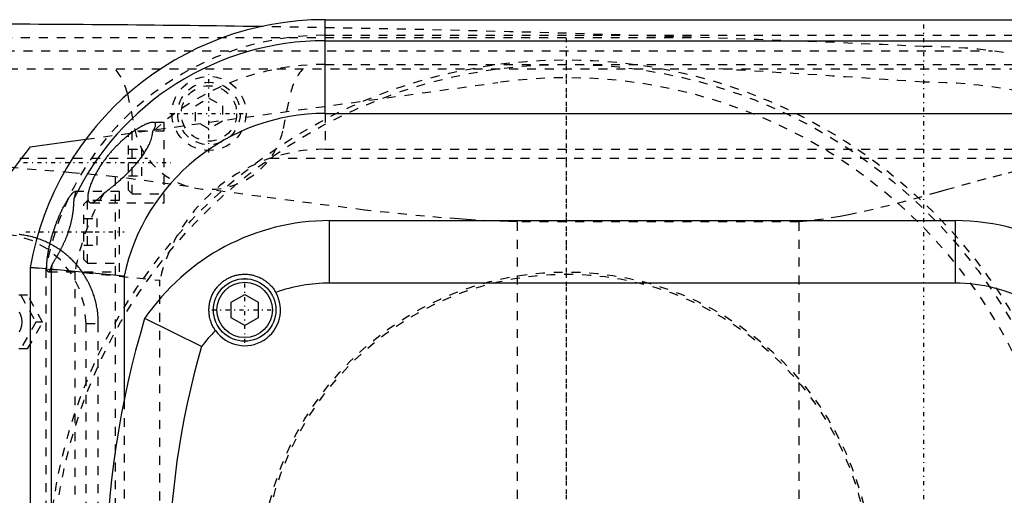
# Model space of a CAD drawing. Extents: x -502 to 168, y -90 to 90.
# Tile 4 of 7: x -261 to -151, y 9 to 63. Entities that reach past the tile are written whole.
import ezdxf

# ---------------------------------------------------------------- set-up
doc = ezdxf.new("R2010")
doc.units = 0
doc.linetypes.add('CENTER', pattern=[1.5, 0.45, -0.5, 0.05, -0.5])
doc.linetypes.add('DASHED', pattern=[2, 1, -1])
for name, color, linetype in [('AM_0', 7, 'CONTINUOUS'), ('AM_3', 7, 'DASHED'), ('AM_7', 7, 'CENTER')]:
    doc.layers.add(name, color=color, linetype=linetype)

msp = doc.modelspace()

# ---------------------------------------------------------------- linework, layer by layer
at = {"layer": 'AM_0', "color": 7, "linetype": 'CONTINUOUS'}
for p, q in [((-227, 62.5), (-90, 62.5)), ((-227, 52), (-227, 62.5)), ((-227, 60.15), (-90, 60.15)), ((-227, 52), (-90, 52)), ((-260.01, 48.25), (-253.79, 49.11)), ((-226.5, 40), (-156.5, 40)), ((-226.5, 33), (-226.5, 40)), ((-156.5, 40), (-156.5, 33)), ((-260, 34.77), (-260, -34.77)), ((-258.14, 34.6), (-260, 34.77)), ((-249.5, 33.77), (-257.76, 34.57)), ((-257.65, 34.56), (-257.65, -34.56)), ((-249.5, 33.77), (-249.5, 19.9)), ((-156.5, 33), (-226.5, 33)), ((-237.5, 30.87), (-236, 31.73)), ((-237.5, 29.13), (-237.5, 30.87)), ((-236, 31.73), (-234.5, 30.87)), ((-234.5, 30.87), (-234.5, 29.13)), ((-240.82, 25.91), (-247.19, 29.03)), ((-236, 28.27), (-237.5, 29.13)), ((-234.5, 29.13), (-236, 28.27))]:
    msp.add_line(p, q, dxfattribs=at)
for points in [[(-258.14, 34.6, 0), (-258.14, 34.63, 0), (-258.15, 34.68, 0), (-258.15, 34.73, 0), (-258.15, 34.76, 0), (-258.15, 34.78, 0), (-258.15, 34.84, 0), (-258.15, 34.9, 0), (-258.15, 34.97, 0), (-258.15, 35.03, 0), (-258.15, 35.1, 0), (-258.15, 35.14, 0), (-258.15, 35.17, 0), (-258.14, 35.25, 0), (-258.14, 35.32, 0), (-258.13, 35.4, 0), (-258.12, 35.48, 0), (-258.12, 35.56, 0), (-258.11, 35.6, 0), (-258.11, 35.64, 0), (-258.1, 35.72, 0), (-258.09, 35.81, 0), (-258.08, 35.85, 0), (-258.08, 35.9, 0), (-258.07, 35.99, 0), (-258.05, 36.08, 0), (-258.05, 36.13, 0), (-258.04, 36.17, 0), (-258.02, 36.27, 0), (-258.01, 36.37, 0), (-257.99, 36.47, 0), (-257.97, 36.57, 0), (-257.95, 36.68, 0), (-257.94, 36.73, 0), (-257.93, 36.79, 0), (-257.91, 36.89, 0), (-257.89, 37, 0), (-257.87, 37.11, 0), (-257.84, 37.22, 0), (-257.82, 37.33, 0), (-257.8, 37.39, 0), (-257.79, 37.45, 0), (-257.76, 37.56, 0), (-257.73, 37.67, 0), (-257.7, 37.79, 0), (-257.67, 37.9, 0), (-257.64, 38.01, 0), (-257.63, 38.07, 0), (-257.61, 38.13, 0), (-257.58, 38.24, 0), (-257.55, 38.35, 0), (-257.51, 38.47, 0), (-257.48, 38.58, 0), (-257.44, 38.69, 0), (-257.43, 38.74, 0), (-257.41, 38.8, 0), (-257.37, 38.91, 0), (-257.34, 39.02, 0), (-257.3, 39.12, 0), (-257.26, 39.23, 0), (-257.22, 39.34, 0), (-257.2, 39.4, 0), (-257.18, 39.45, 0), (-257.14, 39.56, 0), (-257.1, 39.67, 0), (-257.08, 39.73, 0), (-257.06, 39.78, 0), (-257.02, 39.89, 0), (-256.97, 40, 0), (-256.95, 40.05, 0), (-256.93, 40.11, 0), (-256.89, 40.21, 0), (-256.84, 40.32, 0), (-256.8, 40.42, 0), (-256.75, 40.53, 0), (-256.71, 40.63, 0), (-256.68, 40.68, 0), (-256.66, 40.73, 0), (-256.62, 40.83, 0), (-256.57, 40.93, 0), (-256.52, 41.03, 0), (-256.48, 41.12, 0), (-256.43, 41.22, 0), (-256.41, 41.27, 0), (-256.38, 41.31, 0), (-256.34, 41.4, 0), (-256.29, 41.49, 0), (-256.25, 41.58, 0), (-256.2, 41.66, 0), (-256.16, 41.74, 0), (-256.14, 41.78, 0), (-256.11, 41.82, 0), (-256.07, 41.9, 0), (-256.03, 41.98, 0), (-255.99, 42.05, 0), (-255.94, 42.12, 0), (-255.9, 42.19, 0), (-255.88, 42.23, 0), (-255.86, 42.26, 0), (-255.82, 42.33, 0), (-255.78, 42.39, 0), (-255.74, 42.46, 0), (-255.7, 42.52, 0), (-255.66, 42.58, 0), (-255.64, 42.61, 0), (-255.62, 42.64, 0), (-255.58, 42.69, 0), (-255.54, 42.75, 0), (-255.52, 42.77, 0), (-255.5, 42.8, 0), (-255.47, 42.85, 0), (-255.43, 42.89, 0), (-255.41, 42.92, 0), (-255.4, 42.94, 0), (-255.36, 42.98, 0), (-255.33, 43.02, 0), (-255.3, 43.05, 0), (-255.27, 43.09, 0), (-255.24, 43.12, 0), (-255.22, 43.13, 0), (-255.21, 43.14, 0), (-255.19, 43.17, 0), (-255.16, 43.19, 0), (-255.14, 43.21, 0), (-255.12, 43.22, 0), (-255.09, 43.23, 0), (-255.09, 43.24, 0), (-255.08, 43.24, 0), (-255.06, 43.25, 0), (-255.04, 43.25, 0), (-255.04, 43.25, 0)], [(-255.04, 43.25, 0), (-255.03, 43.25, 0), (-255.01, 43.24, 0), (-255, 43.23, 0), (-254.99, 43.23, 0), (-254.98, 43.22, 0), (-254.98, 43.19, 0), (-254.97, 43.17, 0), (-254.97, 43.13, 0), (-254.97, 43.09, 0), (-254.97, 43.05, 0), (-254.97, 43.02, 0), (-254.98, 43, 0), (-254.99, 42.94, 0), (-255, 42.88, 0), (-255.02, 42.81, 0), (-255.03, 42.74, 0), (-255.05, 42.66, 0), (-255.06, 42.62, 0), (-255.08, 42.58, 0), (-255.1, 42.49, 0), (-255.13, 42.4, 0), (-255.14, 42.35, 0)], [(-255.14, 42.35, 0), (-255.14, 42.33, 0), (-255.14, 42.28, 0), (-255.14, 42.22, 0), (-255.14, 42.2, 0), (-255.14, 42.17, 0), (-255.15, 42.12, 0), (-255.15, 42.06, 0), (-255.15, 42.01, 0), (-255.15, 41.95, 0), (-255.15, 41.9, 0), (-255.15, 41.87, 0), (-255.15, 41.84, 0), (-255.16, 41.78, 0), (-255.16, 41.72, 0), (-255.16, 41.66, 0), (-255.17, 41.59, 0), (-255.17, 41.53, 0), (-255.18, 41.5, 0), (-255.18, 41.47, 0), (-255.18, 41.4, 0), (-255.19, 41.34, 0), (-255.19, 41.3, 0), (-255.2, 41.27, 0), (-255.2, 41.2, 0), (-255.21, 41.13, 0), (-255.21, 41.1, 0), (-255.22, 41.06, 0), (-255.23, 41, 0), (-255.24, 40.93, 0), (-255.25, 40.85, 0), (-255.26, 40.78, 0), (-255.27, 40.71, 0), (-255.27, 40.68, 0), (-255.28, 40.64, 0), (-255.29, 40.57, 0), (-255.3, 40.49, 0), (-255.32, 40.42, 0), (-255.33, 40.34, 0), (-255.34, 40.27, 0), (-255.35, 40.23, 0), (-255.36, 40.19, 0), (-255.37, 40.12, 0), (-255.39, 40.04, 0), (-255.41, 39.96, 0), (-255.42, 39.89, 0), (-255.44, 39.81, 0), (-255.45, 39.77, 0), (-255.46, 39.73, 0), (-255.48, 39.66, 0), (-255.5, 39.58, 0), (-255.52, 39.5, 0), (-255.54, 39.42, 0), (-255.56, 39.35, 0), (-255.58, 39.31, 0), (-255.59, 39.27, 0), (-255.61, 39.19, 0), (-255.63, 39.11, 0), (-255.66, 39.04, 0), (-255.68, 38.96, 0), (-255.71, 38.88, 0), (-255.72, 38.84, 0), (-255.73, 38.8, 0), (-255.76, 38.73, 0), (-255.78, 38.65, 0), (-255.8, 38.61, 0), (-255.81, 38.57, 0), (-255.84, 38.5, 0), (-255.87, 38.42, 0), (-255.88, 38.38, 0), (-255.89, 38.35, 0), (-255.92, 38.27, 0), (-255.95, 38.19, 0), (-255.98, 38.12, 0), (-256.01, 38.04, 0), (-256.04, 37.97, 0), (-256.06, 37.93, 0), (-256.07, 37.9, 0), (-256.1, 37.82, 0), (-256.14, 37.75, 0), (-256.17, 37.68, 0), (-256.2, 37.6, 0), (-256.23, 37.53, 0), (-256.25, 37.5, 0), (-256.26, 37.46, 0), (-256.3, 37.39, 0), (-256.33, 37.32, 0), (-256.36, 37.25, 0), (-256.4, 37.18, 0), (-256.43, 37.11, 0), (-256.45, 37.07, 0), (-256.46, 37.04, 0), (-256.5, 36.97, 0), (-256.53, 36.9, 0), (-256.56, 36.84, 0), (-256.6, 36.77, 0), (-256.63, 36.7, 0), (-256.65, 36.67, 0), (-256.67, 36.64, 0), (-256.7, 36.57, 0), (-256.74, 36.51, 0), (-256.77, 36.44, 0), (-256.8, 36.38, 0), (-256.84, 36.32, 0), (-256.86, 36.29, 0), (-256.87, 36.26, 0), (-256.91, 36.2, 0), (-256.94, 36.13, 0), (-256.96, 36.1, 0), (-256.98, 36.07, 0), (-257.01, 36.02, 0), (-257.04, 35.96, 0), (-257.06, 35.93, 0), (-257.08, 35.9, 0), (-257.11, 35.84, 0), (-257.14, 35.79, 0), (-257.18, 35.73, 0), (-257.21, 35.68, 0), (-257.24, 35.62, 0), (-257.26, 35.6, 0), (-257.27, 35.57, 0), (-257.31, 35.52, 0), (-257.34, 35.46, 0), (-257.37, 35.41, 0), (-257.4, 35.36, 0), (-257.43, 35.31, 0), (-257.45, 35.29, 0), (-257.46, 35.27, 0), (-257.49, 35.22, 0), (-257.52, 35.17, 0), (-257.54, 35.15, 0)], [(-257.95, 34.25, 0), (-257.95, 34.25, 0), (-257.97, 34.25, 0), (-257.98, 34.26, 0), (-257.98, 34.26, 0), (-257.99, 34.26, 0), (-258, 34.27, 0), (-258.01, 34.28, 0), (-258.02, 34.3, 0), (-258.03, 34.31, 0), (-258.04, 34.33, 0), (-258.05, 34.34, 0), (-258.05, 34.35, 0), (-258.06, 34.37, 0), (-258.07, 34.4, 0), (-258.09, 34.42, 0), (-258.1, 34.45, 0), (-258.11, 34.48, 0), (-258.11, 34.5, 0), (-258.12, 34.51, 0), (-258.13, 34.55, 0), (-258.14, 34.58, 0), (-258.14, 34.6, 0)], [(-257.76, 34.57, 0), (-257.77, 34.55, 0), (-257.78, 34.52, 0), (-257.79, 34.49, 0), (-257.79, 34.47, 0), (-257.8, 34.46, 0), (-257.81, 34.43, 0), (-257.82, 34.4, 0), (-257.83, 34.38, 0), (-257.84, 34.36, 0), (-257.85, 34.34, 0), (-257.86, 34.33, 0), (-257.86, 34.32, 0), (-257.87, 34.31, 0), (-257.88, 34.29, 0), (-257.89, 34.28, 0), (-257.9, 34.27, 0), (-257.91, 34.26, 0), (-257.92, 34.26, 0), (-257.92, 34.26, 0), (-257.93, 34.25, 0), (-257.94, 34.25, 0), (-257.95, 34.25, 0)], [(-257.54, 35.15, 0), (-257.54, 35.13, 0), (-257.56, 35.09, 0), (-257.57, 35.05, 0), (-257.58, 35.04, 0), (-257.58, 35.02, 0), (-257.6, 34.98, 0), (-257.61, 34.95, 0), (-257.62, 34.91, 0), (-257.64, 34.88, 0), (-257.65, 34.84, 0), (-257.66, 34.83, 0), (-257.66, 34.81, 0), (-257.67, 34.78, 0), (-257.69, 34.75, 0), (-257.7, 34.72, 0), (-257.71, 34.69, 0), (-257.72, 34.66, 0), (-257.73, 34.65, 0), (-257.74, 34.63, 0), (-257.75, 34.61, 0), (-257.76, 34.58, 0), (-257.76, 34.57, 0)], [(-239.27, 27.69, 0), (-239.3, 27.74, 0), (-239.37, 27.84, 0), (-239.43, 27.95, 0), (-239.46, 28, 0), (-239.49, 28.05, 0), (-239.55, 28.16, 0), (-239.61, 28.27, 0), (-239.66, 28.38, 0), (-239.7, 28.49, 0), (-239.75, 28.6, 0), (-239.77, 28.66, 0), (-239.79, 28.72, 0), (-239.83, 28.83, 0), (-239.86, 28.95, 0), (-239.89, 29.06, 0), (-239.92, 29.18, 0), (-239.94, 29.3, 0), (-239.95, 29.36, 0), (-239.96, 29.42, 0), (-239.97, 29.53, 0), (-239.98, 29.65, 0), (-239.99, 29.71, 0), (-239.99, 29.77, 0), (-240, 29.89, 0), (-240, 30.01, 0), (-240, 30.07, 0), (-240, 30.13, 0), (-239.99, 30.25, 0), (-239.98, 30.37, 0), (-239.97, 30.48, 0), (-239.95, 30.6, 0), (-239.94, 30.72, 0), (-239.92, 30.78, 0), (-239.91, 30.83, 0), (-239.89, 30.95, 0), (-239.86, 31.06, 0), (-239.82, 31.18, 0), (-239.79, 31.29, 0), (-239.75, 31.4, 0), (-239.73, 31.46, 0), (-239.7, 31.51, 0), (-239.66, 31.62, 0), (-239.61, 31.73, 0), (-239.55, 31.84, 0), (-239.5, 31.94, 0), (-239.44, 32.05, 0), (-239.41, 32.1, 0), (-239.37, 32.15, 0), (-239.31, 32.25, 0), (-239.24, 32.35, 0), (-239.17, 32.44, 0), (-239.09, 32.54, 0), (-239.01, 32.63, 0), (-238.97, 32.67, 0), (-238.93, 32.72, 0), (-238.85, 32.81, 0), (-238.76, 32.89, 0), (-238.67, 32.97, 0), (-238.58, 33.05, 0), (-238.49, 33.13, 0), (-238.44, 33.17, 0), (-238.39, 33.21, 0), (-238.29, 33.28, 0), (-238.19, 33.34, 0), (-238.14, 33.38, 0), (-238.09, 33.41, 0), (-237.99, 33.47, 0), (-237.88, 33.53, 0), (-237.83, 33.56, 0), (-237.77, 33.59, 0), (-237.66, 33.64, 0), (-237.55, 33.69, 0), (-237.44, 33.73, 0), (-237.32, 33.78, 0), (-237.21, 33.81, 0), (-237.15, 33.83, 0), (-237.09, 33.85, 0), (-236.98, 33.88, 0), (-236.86, 33.91, 0), (-236.74, 33.93, 0), (-236.62, 33.95, 0), (-236.5, 33.97, 0), (-236.44, 33.98, 0), (-236.38, 33.98, 0), (-236.27, 33.99, 0), (-236.15, 34, 0), (-236.03, 34, 0), (-235.91, 34, 0), (-235.79, 33.99, 0), (-235.73, 33.99, 0), (-235.67, 33.99, 0), (-235.55, 33.97, 0), (-235.43, 33.96, 0), (-235.32, 33.94, 0), (-235.2, 33.92, 0), (-235.08, 33.89, 0), (-235.03, 33.88, 0), (-234.97, 33.86, 0), (-234.86, 33.83, 0), (-234.74, 33.8, 0), (-234.63, 33.76, 0), (-234.52, 33.72, 0), (-234.41, 33.67, 0), (-234.35, 33.65, 0), (-234.3, 33.62, 0), (-234.19, 33.57, 0), (-234.09, 33.51, 0), (-234.04, 33.48, 0), (-233.98, 33.46, 0), (-233.88, 33.39, 0), (-233.78, 33.33, 0), (-233.73, 33.29, 0), (-233.68, 33.26, 0), (-233.59, 33.19, 0), (-233.49, 33.12, 0), (-233.4, 33.04, 0), (-233.31, 32.96, 0), (-233.22, 32.88, 0), (-233.18, 32.83, 0), (-233.13, 32.79, 0), (-233.05, 32.7, 0), (-232.97, 32.61, 0), (-232.89, 32.52, 0), (-232.82, 32.42, 0), (-232.75, 32.33, 0), (-232.71, 32.28, 0), (-232.68, 32.23, 0), (-232.61, 32.12, 0), (-232.55, 32.02, 0), (-232.52, 31.96, 0)]]:
    msp.add_polyline3d(points, dxfattribs=at)
for radius in [3.5, 3.1]:
    msp.add_circle((-236, 30), radius, dxfattribs=at)
for centre, radius, start, end in [((-271.93, -2437.99), 2500, 89.1347, 89.86403), ((-227, 29), 33.5, 90, 170.0884), ((-227, 29), 31.15, 90, 154.6231), ((-227, 29), 23, 90, 168.0313), ((-200, 0), 77, 141.1986, 158.6763), ((-226.5, 15), 25, 90, 145.8727), ((-156.5, 15), 25, 28.7568, 90), ((-227, 29), 31.15, 168.6132, 169.7204), ((-236, 30), 4, 215.2732, 29.4217), ((-226.5, 15), 18, 90, 109.5249), ((-156.5, 15), 18, 61.5136, 90), ((-151.5, 0), 100, 163.1266, 196.8734), ((-226.5, 15), 18, 135.17, 142.6994), ((-151.5, 0), 93, 163.8245, 196.1755)]:
    msp.add_arc(centre, radius, start, end, dxfattribs=at)
at = {"layer": 'AM_3', "color": 6, "linetype": 'DASHED'}
for p, q in [((-227, 60.75), (37, 60.75)), ((-331.04, 60.5), (-185.14, 60.5)), ((-362.76, 59), (-152.3, 59)), ((-227, 57.5), (37, 57.5)), ((-394.4, 57), (-142.93, 57)), ((-253.79, 49.11), (-207.66, 55.47)), ((-249.12, 54.2), (-248.33, 50.31)), ((-231.67, 50.31), (-230.88, 54.2)), ((-241.5, 52.87), (-240, 53.73)), ((-240, 53.73), (-238.5, 52.87)), ((-241.5, 51.13), (-241.5, 52.87)), ((-238.5, 52.87), (-238.5, 51.13)), ((-227, 52), (-227, 48)), ((-245, 51), (-246.28, 51)), ((-245, 42), (-245, 51)), ((-240, 50.27), (-241.5, 51.13)), ((-238.5, 51.13), (-240, 50.27)), ((-248.6, 50), (-249, 49.6)), ((-249, 43.4), (-249, 49.6)), ((-245, 50), (-248.6, 50)), ((-248.6, 43), (-248.6, 50)), ((-246.29, 49.98), (-246.28, 50)), ((-249, 48), (-247.5, 48)), ((-247.5, 45), (-247.5, 48)), ((-227, 48), (37, 48)), ((-279.16, 47), (-246.87, 47)), ((-249, 46.5), (-247.5, 46.5)), ((-233.13, 47), (-142.19, 47)), ((-250.5, 44.92), (-250.5, -44.92)), ((-242.28, 43.81), (-250.5, 44.92)), ((-249, 45), (-247.5, 45)), ((-250, 43.25), (-255.04, 43.25)), ((-251.81, 43.02), (-251.5, 43.25)), ((-250, 34.25), (-250, 43.25)), ((-249, 43.4), (-248.6, 43)), ((-248.6, 43), (-245, 43)), ((-253.6, 42.25), (-254, 41.85)), ((-250, 42.25), (-253.6, 42.25)), ((-253.6, 35.25), (-253.6, 42.25)), ((-253.2, 42), (-245, 42)), ((-254, 35.65), (-254, 41.85)), ((-254, 40.25), (-252.5, 40.25)), ((-252.5, 37.25), (-252.5, 40.25)), ((-174, 39.86), (-205.5, 39.86)), ((-205.5, 39.86), (-205.5, -39.86)), ((-174, 39.86), (-174, -39.86)), ((-254, 38.75), (-252.5, 38.75)), ((-254, 37.25), (-252.5, 37.25)), ((-254, 35.65), (-253.6, 35.25)), ((-260, 34.77), (-245.5, 33.33)), ((-258.25, 34.61), (-258.25, -34.61)), ((-257.95, 34.25), (-250, 34.25)), ((-255, 34.32), (-255, -34.32)), ((-253.6, 35.25), (-250, 35.25)), ((-245.5, -33.33), (-245.5, 33.33)), ((-260.29, 31.65), (-264.41, 31.65)), ((-261.06, 31.65), (-259.39, 28.65)), ((-258.61, 28.65), (-260.29, 31.65)), ((-259.39, 28.65), (-261.06, 25.65)), ((-260.29, 25.65), (-258.61, 28.65)), ((-258.61, 28.65), (-259.39, 28.65)), ((-253.75, 28.5), (-252.38, 28.5)), ((-253.75, -28.5), (-253.75, 28.5)), ((-252.38, -28.5), (-252.38, 28.5)), ((-260.29, 25.65), (-264.41, 25.65)), ((-249.5, 19.9), (-249.5, -19.9))]:
    msp.add_line(p, q, dxfattribs=at)
for points in [[(-253.75, 28.5), (-253.93, 30.45), (-254.48, 32.33), (-255.38, 34.06), (-256.58, 35.57), (-258.04, 36.81), (-259.71, 37.74), (-261.52, 38.31), (-263.41, 38.5)], [(-261.21, 27.54), (-261.04, 27.88), (-260.93, 28.26), (-260.89, 28.65), (-260.93, 29.04), (-261.04, 29.42), (-261.21, 29.76)]]:
    msp.add_lwpolyline(points, dxfattribs=at)
for points in [[(-246.28, 51, 0), (-246.3, 51, 0), (-246.36, 51, 0), (-246.43, 50.99, 0), (-246.46, 50.98, 0), (-246.49, 50.97, 0), (-246.57, 50.96, 0), (-246.64, 50.94, 0), (-246.72, 50.91, 0), (-246.8, 50.89, 0), (-246.88, 50.86, 0), (-246.92, 50.84, 0), (-246.97, 50.82, 0), (-247.05, 50.79, 0), (-247.14, 50.75, 0), (-247.24, 50.7, 0), (-247.33, 50.66, 0), (-247.42, 50.61, 0), (-247.47, 50.58, 0), (-247.52, 50.56, 0), (-247.62, 50.5, 0), (-247.71, 50.45, 0), (-247.76, 50.42, 0), (-247.81, 50.39, 0), (-247.91, 50.33, 0), (-248.01, 50.27, 0), (-248.06, 50.24, 0), (-248.1, 50.21, 0), (-248.2, 50.15, 0), (-248.3, 50.08, 0), (-248.4, 50.01, 0), (-248.5, 49.94, 0), (-248.61, 49.86, 0), (-248.66, 49.83, 0), (-248.71, 49.79, 0), (-248.82, 49.71, 0), (-248.92, 49.63, 0), (-249.03, 49.55, 0), (-249.13, 49.46, 0), (-249.24, 49.37, 0), (-249.29, 49.33, 0), (-249.35, 49.28, 0), (-249.46, 49.19, 0), (-249.56, 49.1, 0), (-249.67, 49, 0), (-249.78, 48.9, 0), (-249.89, 48.81, 0), (-249.94, 48.76, 0), (-249.99, 48.7, 0), (-250.1, 48.6, 0), (-250.21, 48.5, 0), (-250.31, 48.39, 0), (-250.42, 48.29, 0), (-250.52, 48.18, 0), (-250.57, 48.12, 0), (-250.62, 48.07, 0), (-250.73, 47.96, 0), (-250.83, 47.85, 0), (-250.93, 47.74, 0), (-251.02, 47.62, 0), (-251.12, 47.51, 0), (-251.17, 47.45, 0), (-251.22, 47.4, 0), (-251.31, 47.28, 0), (-251.4, 47.17, 0), (-251.45, 47.11, 0), (-251.49, 47.05, 0), (-251.58, 46.93, 0), (-251.67, 46.81, 0), (-251.72, 46.75, 0), (-251.76, 46.69, 0), (-251.85, 46.56, 0), (-251.94, 46.44, 0), (-252.03, 46.31, 0), (-252.12, 46.18, 0), (-252.2, 46.05, 0), (-252.24, 45.99, 0), (-252.29, 45.92, 0), (-252.37, 45.79, 0), (-252.45, 45.66, 0), (-252.52, 45.52, 0), (-252.6, 45.39, 0), (-252.67, 45.26, 0), (-252.71, 45.19, 0), (-252.74, 45.13, 0), (-252.81, 45, 0), (-252.88, 44.87, 0), (-252.94, 44.74, 0), (-253, 44.61, 0), (-253.06, 44.48, 0), (-253.08, 44.42, 0), (-253.11, 44.35, 0), (-253.16, 44.23, 0), (-253.21, 44.11, 0), (-253.26, 43.99, 0), (-253.3, 43.87, 0), (-253.34, 43.76, 0), (-253.35, 43.7, 0), (-253.37, 43.65, 0), (-253.4, 43.53, 0), (-253.43, 43.43, 0), (-253.46, 43.32, 0), (-253.49, 43.21, 0), (-253.51, 43.11, 0), (-253.52, 43.06, 0), (-253.52, 43.02, 0), (-253.54, 42.92, 0), (-253.55, 42.83, 0), (-253.55, 42.79, 0), (-253.56, 42.74, 0), (-253.56, 42.66, 0), (-253.56, 42.58, 0), (-253.56, 42.55, 0), (-253.56, 42.51, 0), (-253.55, 42.44, 0), (-253.54, 42.38, 0), (-253.53, 42.32, 0), (-253.52, 42.26, 0), (-253.5, 42.21, 0), (-253.49, 42.19, 0), (-253.48, 42.17, 0), (-253.45, 42.13, 0), (-253.43, 42.1, 0), (-253.4, 42.07, 0), (-253.37, 42.05, 0), (-253.34, 42.03, 0), (-253.32, 42.02, 0), (-253.3, 42.01, 0), (-253.26, 42.01, 0), (-253.22, 42, 0), (-253.2, 42, 0)], [(-246.28, 50, 0), (-246.24, 50.05, 0), (-246.19, 50.15, 0), (-246.13, 50.25, 0), (-246.11, 50.3, 0), (-246.09, 50.34, 0), (-246.05, 50.43, 0), (-246.02, 50.51, 0), (-245.99, 50.59, 0), (-245.98, 50.66, 0), (-245.97, 50.72, 0), (-245.97, 50.75, 0), (-245.97, 50.78, 0), (-245.98, 50.83, 0), (-246, 50.87, 0), (-246.02, 50.91, 0), (-246.05, 50.94, 0), (-246.09, 50.96, 0), (-246.11, 50.97, 0), (-246.13, 50.98, 0), (-246.19, 50.99, 0), (-246.24, 51, 0), (-246.28, 51, 0)], [(-247.5, 47.17, 0), (-247.44, 47.25, 0), (-247.33, 47.42, 0), (-247.22, 47.58, 0), (-247.17, 47.66, 0), (-247.12, 47.75, 0), (-247.02, 47.91, 0), (-246.92, 48.08, 0), (-246.83, 48.24, 0), (-246.75, 48.41, 0), (-246.67, 48.57, 0), (-246.63, 48.65, 0), (-246.6, 48.73, 0), (-246.54, 48.89, 0), (-246.48, 49.05, 0), (-246.43, 49.21, 0), (-246.38, 49.36, 0), (-246.35, 49.51, 0), (-246.34, 49.58, 0), (-246.32, 49.65, 0), (-246.3, 49.79, 0), (-246.29, 49.92, 0), (-246.29, 49.98, 0)], [(-250.5, 44.92, 0), (-255.36, 45.37, 0), (-264.99, 46.16, 0), (-274.48, 46.77, 0), (-279.16, 47, 0)], [(-249, 45.43, 0), (-248.96, 45.48, 0), (-248.87, 45.57, 0), (-248.78, 45.66, 0), (-248.74, 45.7, 0), (-248.69, 45.75, 0), (-248.6, 45.84, 0), (-248.52, 45.94, 0), (-248.43, 46.03, 0), (-248.35, 46.13, 0), (-248.26, 46.22, 0), (-248.22, 46.27, 0), (-248.18, 46.32, 0), (-248.09, 46.42, 0), (-248.01, 46.52, 0), (-247.93, 46.62, 0), (-247.85, 46.72, 0), (-247.77, 46.82, 0), (-247.73, 46.87, 0), (-247.69, 46.92, 0), (-247.61, 47.02, 0), (-247.54, 47.12, 0), (-247.5, 47.17, 0)], [(-142.19, 47, 0), (-142.98, 46.89, 0), (-144.59, 46.63, 0), (-146.23, 46.32, 0), (-147.06, 46.15, 0), (-147.9, 45.96, 0), (-149.59, 45.57, 0), (-151.31, 45.13, 0), (-153.05, 44.67, 0), (-154.82, 44.19, 0), (-156.6, 43.69, 0), (-157.49, 43.44, 0), (-158.39, 43.18, 0), (-160.2, 42.68, 0), (-162.01, 42.18, 0), (-163.84, 41.7, 0), (-165.68, 41.25, 0), (-167.52, 40.83, 0), (-168.44, 40.64, 0), (-169.37, 40.47, 0), (-171.22, 40.17, 0), (-173.07, 39.94, 0), (-174, 39.86, 0)], [(-251.5, 43.25, 0), (-251.44, 43.3, 0), (-251.3, 43.4, 0), (-251.16, 43.51, 0), (-251.09, 43.56, 0), (-251.03, 43.62, 0), (-250.89, 43.73, 0), (-250.75, 43.84, 0), (-250.61, 43.96, 0), (-250.47, 44.08, 0), (-250.33, 44.2, 0), (-250.26, 44.26, 0), (-250.19, 44.32, 0), (-250.05, 44.44, 0), (-249.91, 44.57, 0), (-249.77, 44.7, 0), (-249.63, 44.83, 0), (-249.49, 44.96, 0), (-249.42, 45.02, 0), (-249.35, 45.09, 0), (-249.21, 45.22, 0), (-249.07, 45.36, 0), (-249, 45.43, 0)], [(-252.64, 42.25, 0), (-252.62, 42.26, 0), (-252.58, 42.3, 0), (-252.53, 42.33, 0), (-252.51, 42.35, 0), (-252.49, 42.37, 0), (-252.45, 42.4, 0), (-252.4, 42.44, 0), (-252.36, 42.48, 0), (-252.31, 42.52, 0), (-252.27, 42.56, 0), (-252.24, 42.59, 0), (-252.22, 42.61, 0), (-252.17, 42.65, 0), (-252.13, 42.7, 0), (-252.08, 42.74, 0), (-252.03, 42.79, 0), (-251.98, 42.84, 0), (-251.96, 42.86, 0), (-251.94, 42.89, 0), (-251.89, 42.94, 0), (-251.84, 42.99, 0), (-251.81, 43.02, 0)], [(-205.5, 39.86, 0), (-206.43, 39.89, 0), (-208.3, 39.97, 0), (-210.18, 40.07, 0), (-211.12, 40.12, 0), (-212.06, 40.19, 0), (-213.96, 40.33, 0), (-215.86, 40.49, 0), (-222.58, 41.18, 0), (-234.21, 42.69, 0), (-240.04, 43.5, 0)], [(-253.2, 42, 0), (-253.19, 42, 0), (-253.16, 42, 0), (-253.14, 42, 0), (-253.13, 42.01, 0), (-253.11, 42.01, 0), (-253.08, 42.02, 0), (-253.06, 42.02, 0), (-253.03, 42.03, 0), (-253, 42.04, 0), (-252.97, 42.06, 0), (-252.95, 42.06, 0), (-252.93, 42.07, 0), (-252.9, 42.09, 0), (-252.87, 42.1, 0), (-252.84, 42.12, 0), (-252.8, 42.14, 0), (-252.77, 42.16, 0), (-252.75, 42.17, 0), (-252.73, 42.19, 0), (-252.7, 42.21, 0), (-252.66, 42.24, 0), (-252.64, 42.25, 0)], [(-252.38, 28.5, 0), (-252.38, 28.57, 0), (-252.38, 28.71, 0), (-252.39, 28.85, 0), (-252.39, 28.92, 0), (-252.39, 28.99, 0), (-252.4, 29.14, 0), (-252.41, 29.28, 0), (-252.42, 29.42, 0), (-252.44, 29.56, 0), (-252.45, 29.71, 0), (-252.46, 29.78, 0), (-252.47, 29.85, 0), (-252.49, 30, 0), (-252.51, 30.14, 0), (-252.54, 30.28, 0), (-252.57, 30.43, 0), (-252.6, 30.57, 0), (-252.61, 30.64, 0), (-252.63, 30.71, 0), (-252.66, 30.86, 0), (-252.7, 31, 0), (-252.71, 31.07, 0), (-252.73, 31.14, 0), (-252.77, 31.29, 0), (-252.82, 31.43, 0), (-252.84, 31.5, 0), (-252.86, 31.57, 0), (-252.91, 31.71, 0), (-252.95, 31.85, 0), (-253, 31.99, 0), (-253.06, 32.13, 0), (-253.11, 32.27, 0), (-253.14, 32.33, 0), (-253.17, 32.4, 0), (-253.23, 32.54, 0), (-253.29, 32.67, 0), (-253.35, 32.81, 0), (-253.41, 32.94, 0), (-253.48, 33.07, 0), (-253.51, 33.14, 0), (-253.55, 33.2, 0), (-253.62, 33.33, 0), (-253.69, 33.46, 0), (-253.76, 33.59, 0), (-253.84, 33.72, 0), (-253.92, 33.84, 0), (-253.96, 33.9, 0), (-254, 33.97, 0), (-254.08, 34.09, 0), (-254.16, 34.21, 0), (-254.24, 34.33, 0), (-254.33, 34.44, 0), (-254.41, 34.56, 0), (-254.46, 34.62, 0), (-254.5, 34.67, 0), (-254.59, 34.79, 0), (-254.68, 34.9, 0), (-254.77, 35.01, 0), (-254.87, 35.12, 0), (-254.96, 35.22, 0), (-255.01, 35.27, 0), (-255.05, 35.33, 0), (-255.15, 35.43, 0), (-255.25, 35.53, 0), (-255.3, 35.58, 0), (-255.35, 35.63, 0), (-255.45, 35.72, 0), (-255.55, 35.82, 0), (-255.6, 35.87, 0), (-255.65, 35.92, 0), (-255.76, 36.01, 0), (-255.86, 36.1, 0), (-255.97, 36.2, 0), (-256.08, 36.29, 0), (-256.19, 36.38, 0), (-256.25, 36.42, 0), (-256.31, 36.47, 0), (-256.42, 36.55, 0), (-256.54, 36.64, 0), (-256.66, 36.72, 0), (-256.78, 36.8, 0), (-256.9, 36.88, 0), (-256.96, 36.92, 0), (-257.02, 36.96, 0), (-257.14, 37.04, 0), (-257.27, 37.12, 0), (-257.4, 37.19, 0), (-257.52, 37.26, 0), (-257.65, 37.33, 0), (-257.72, 37.37, 0), (-257.78, 37.4, 0), (-257.91, 37.47, 0), (-258.04, 37.53, 0), (-258.18, 37.59, 0), (-258.31, 37.65, 0), (-258.45, 37.71, 0), (-258.51, 37.74, 0), (-258.58, 37.77, 0), (-258.72, 37.82, 0), (-258.86, 37.88, 0), (-258.99, 37.93, 0), (-259.13, 37.97, 0), (-259.27, 38.02, 0), (-259.34, 38.04, 0), (-259.41, 38.07, 0), (-259.55, 38.11, 0), (-259.69, 38.15, 0), (-259.76, 38.17, 0), (-259.83, 38.18, 0), (-259.97, 38.22, 0), (-260.11, 38.25, 0), (-260.18, 38.27, 0), (-260.26, 38.28, 0), (-260.4, 38.31, 0), (-260.54, 38.34, 0), (-260.68, 38.37, 0), (-260.82, 38.39, 0), (-260.96, 38.41, 0), (-261.04, 38.42, 0), (-261.11, 38.43, 0), (-261.25, 38.44, 0)]]:
    msp.add_polyline3d(points, dxfattribs=at)
for centre, radius in [((-200, 0), 58), ((-200, 0), 57.5), ((-240, 52), 4.15), ((-240, 52), 3.5), ((-240, 52), 3.1), ((-200, 0), 34.25), ((-200, 0), 34)]:
    msp.add_circle(centre, radius, dxfattribs=at)
for centre, radius, start, end in [((-271.93, -2437.99), 2500, 87.43384, 89.1347), ((-227, 29), 31.75, 90, 169.8183), ((-160, 0), 59.5, 270, 90), ((-227, 29), 28.5, 90, 132.589), ((-255, 53), 6, 11.4928, 41.8103), ((-225, 53), 6, 138.1897, 168.5072), ((-300.02, -1939.59), 2000, 85.98537, 86.65491), ((-200, 0), 56, 262.1432, 97.8568), ((-160, 0), 55.5, 10.8929, 90), ((-240, 52), 8.5, 191.4928, 348.5072), ((-227, 29), 19, 90, 166.8264), ((-227, 29), 28.5, 150.5382, 169.2518)]:
    msp.add_arc(centre, radius, start, end, dxfattribs=at)
at = {"layer": 'AM_7', "color": 4, "linetype": 'CENTER'}
for p, q in [((-160, -62.48), (-160, 62.47)), ((-200, -60.9), (-200, 60.9)), ((-200, -58.8), (-200, 58.8)), ((-240, 47.64), (-240, 56.36)), ((-244.36, 52), (-235.64, 52)), ((-260.75, 46.5), (-244.25, 46.5)), ((-260.5, 38.75), (-249.5, 38.75)), ((-236, 26.32), (-236, 33.67)), ((-239.68, 30), (-232.32, 30))]:
    msp.add_line(p, q, dxfattribs=at)

doc.saveas('drawing.dxf')
